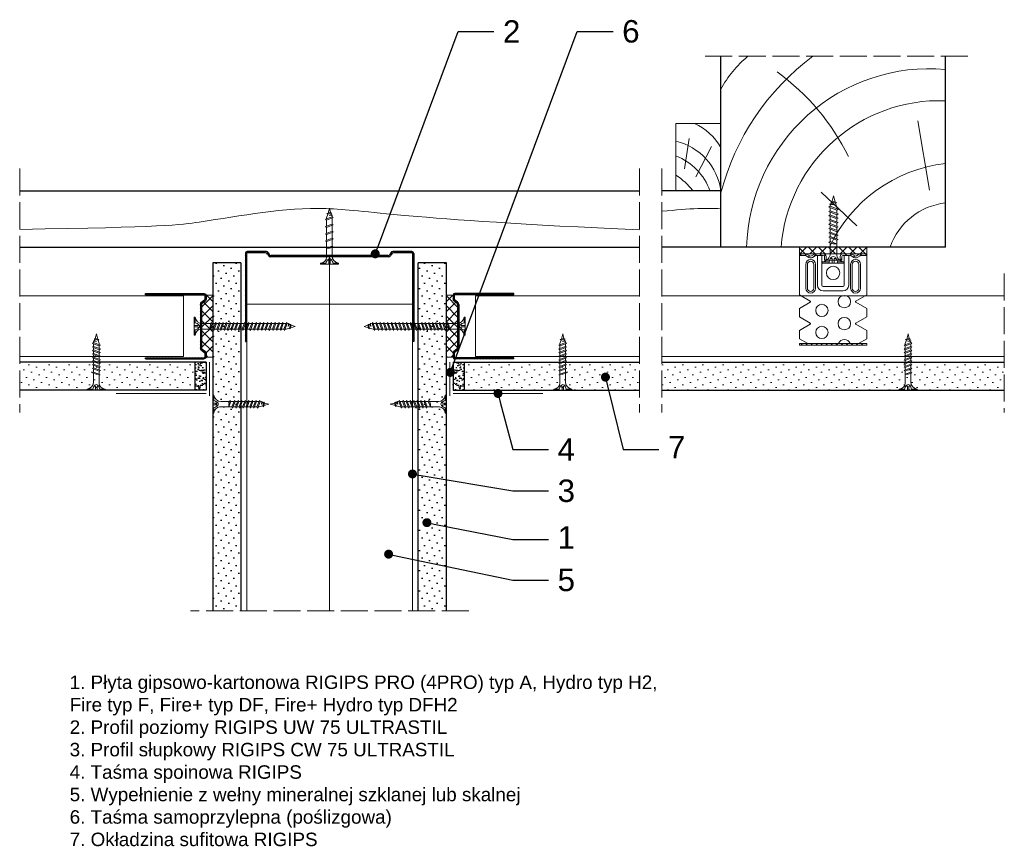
# Model space of a CAD drawing. Header units: millimetres. Extents: x 43 to 2655, y 898 to 1858.
# Tile 7 of 10: x 1208 to 1646, y 1489 to 1858. Entities that reach past the tile are written whole.
import ezdxf
from ezdxf import colors
from ezdxf.entities.mleader import LeaderData, LeaderLine
from ezdxf.math import Vec2, Vec3

# ---------------------------------------------------------------- set-up
doc = ezdxf.new("R2010")
doc.units = ezdxf.units.MM
doc.linetypes.add('ACAD_ISO02W100', pattern=[15, 12, -3])
for name, color, linetype, lineweight in [('_ISOVER WELNA', 7, 'BATTING', 9), ('_RIGIPS AKCESORIA', 7, 'Continuous', 18), ('_RIGIPS G-K', 7, 'Continuous', 25), ('_RIGIPS PROFIL', 7, 'Continuous', 18), ('KRESKOWANIE', 7, 'Continuous', 9), ('OPISY', 7, 'Continuous', 9), ('PRZERYWANA', 7, 'ACAD_ISO02W100', 9)]:
    doc.layers.add(name, color=color, linetype=linetype, lineweight=lineweight)
doc.styles.get("Standard").update_dxf_attribs({"font": 'arial.ttf'})
doc.linetypes.add('BATTING', pattern='A,0.00254,-2.54,[134,ltypeshp.shx,S=2.54,R=0,X=-2.54,Y=0],-5.08,[134,ltypeshp.shx,S=2.54,R=180,X=2.54,Y=0],-2.54', length=10.16254)

# ---------------------------------------------------------------- blocks, each defined once
blk = doc.blocks.new('UW 75 ULTRASTIL')
h = blk.add_hatch()
h.set_pattern_fill('ANSI31', color=256, scale=0.5, style=0)
h.paths.add_polyline_path([(-11.93, 0.56), (-11.6, 1.24, -0.286951), (-10.7, 1.8), (10.18, 1.8), (41.3, 1.8, -0.286951), (42.2, 1.24), (42.53, 0.56, 0.286951), (43.43, 0), (52, 0, 0.414214), (52.8, 0.8), (52.8, 40), (52.25, 40), (52.25, 0.8, -0.414214), (52, 0.55), (43.77, 0.55, -0.286951), (42.87, 1.11), (42.54, 1.79, 0.286951), (41.64, 2.35), (-11.04, 2.35, 0.286951), (-11.94, 1.79), (-12.27, 1.11, -0.286951), (-13.17, 0.55), (-21.4, 0.55, -0.414214), (-21.65, 0.8), (-21.65, 40), (-22.2, 40), (-22.2, 0.8, 0.414214), (-21.4, 0), (-12.83, 0, 0.286951)])
for p, q in [((-22.2, 0.8), (-22.2, 40)), ((-22.2, 40), (-21.65, 40)), ((-21.65, 0.8), (-21.65, 40)), ((52.25, 0.8), (52.25, 40)), ((52.8, 40), (52.25, 40)), ((52.8, 0.8), (52.8, 40)), ((-21.4, 0.55), (-13.17, 0.55)), ((-21.4, 0), (-12.83, 0)), ((-12.27, 1.11), (-11.94, 1.79)), ((-11.93, 0.56), (-11.6, 1.24)), ((-11.04, 2.35), (41.64, 2.35)), ((-10.7, 1.8), (41.3, 1.8)), ((42.53, 0.56), (42.2, 1.24)), ((42.87, 1.11), (42.54, 1.79)), ((43.43, 0), (52, 0)), ((43.77, 0.55), (52, 0.55))]:
    blk.add_line(p, q)
for centre, radius, start, end in [((-21.4, 0.8), 0.8, 180, 270), ((-21.4, 0.8), 0.25, 180, 270), ((-13.17, 1.55), 1, 270, 334.0435), ((-12.83, 1), 1, 270, 334.0435), ((-11.04, 1.35), 1, 90, 154.0435), ((-10.7, 0.8), 1, 90, 154.0435), ((41.3, 0.8), 1, 25.9565, 90), ((41.64, 1.35), 1, 25.9565, 90), ((43.43, 1), 1, 205.9565, 270), ((43.77, 1.55), 1, 205.9565, 270), ((52, 0.8), 0.8, 270, 0), ((52, 0.8), 0.25, 270, 0)]:
    blk.add_arc(centre, radius, start, end)
blk = doc.blocks.new('TN 25')
at = {"layer": '_RIGIPS AKCESORIA'}
for p, q in [((0, -0.84), (0, 7.16)), ((0, 7.16), (0.46, 7.16)), ((0.46, 4.78), (0, 4.78)), ((0.46, 7.16), (0.46, 4.78)), ((1.77, 3.5), (1.77, 4.2)), ((3.02, 4.46), (8.47, 4.46)), ((7.12, 4.46), (7.12, 3.18)), ((8.03, 2.01), (7.12, 4.46)), ((8.47, 4.46), (8.79, 5)), ((9.61, 1.51), (8.47, 4.46)), ((8.79, 5), (9.93, 2.01)), ((9, 4.46), (10.1, 4.46)), ((10.1, 4.46), (10.41, 5)), ((11.23, 1.51), (10.1, 4.46)), ((10.41, 5), (11.56, 2.01)), ((10.62, 4.46), (11.67, 4.46)), ((11.67, 4.46), (11.99, 5)), ((12.81, 1.51), (11.67, 4.46)), ((11.99, 5), (13.14, 2.01)), ((12.2, 4.46), (13.21, 4.46)), ((13.21, 4.46), (13.52, 5)), ((14.34, 1.51), (13.21, 4.46)), ((13.52, 5), (14.67, 2.01)), ((13.73, 4.46), (14.8, 4.46)), ((14.8, 4.46), (15.12, 5)), ((15.94, 1.51), (14.8, 4.46)), ((15.12, 5), (16.26, 2.01)), ((15.33, 4.46), (16.42, 4.46)), ((16.42, 4.46), (16.73, 5)), ((17.55, 1.51), (16.42, 4.46)), ((16.73, 5), (17.88, 2.01)), ((16.94, 4.46), (17.99, 4.46)), ((17.99, 4.46), (18.31, 5)), ((19.13, 1.51), (17.99, 4.46)), ((18.31, 5), (19.45, 2.01)), ((18.52, 4.46), (19.68, 4.46)), ((19.68, 4.46), (20, 5)), ((20.82, 1.51), (19.68, 4.46)), ((20, 5), (21.14, 2.01)), ((20.21, 4.46), (20.7, 4.46)), ((20.7, 4.46), (22.28, 3.98)), ((22.28, 3.98), (22.56, 4.37)), ((22.7, 2.36), (22.28, 3.98)), ((22.56, 4.37), (23.03, 2.71)), ((22.71, 3.85), (25, 3.24)), ((0, 3.5), (1.77, 3.5)), ((0, 2.83), (1.77, 2.83)), ((0.46, 1.64), (0, 1.64)), ((0.46, -0.84), (0.46, 1.64)), ((1.77, 2.83), (1.77, 2.18)), ((7.49, 2.01), (3.55, 2.01)), ((7.12, 3.18), (7.65, 1.53)), ((7.65, 1.53), (8.03, 2.01)), ((9.41, 2.01), (8.03, 2.01)), ((9.93, 2.01), (9.61, 1.51)), ((11.04, 2.01), (9.93, 2.01)), ((11.56, 2.01), (11.23, 1.51)), ((12.61, 2.01), (11.56, 2.01)), ((13.14, 2.01), (12.81, 1.51)), ((14.15, 2.01), (13.14, 2.01)), ((14.67, 2.01), (14.34, 1.51)), ((15.74, 2.01), (14.67, 2.01)), ((16.26, 2.01), (15.94, 1.51)), ((17.36, 2.01), (16.26, 2.01)), ((17.88, 2.01), (17.55, 1.51)), ((18.93, 2.01), (17.88, 2.01)), ((19.45, 2.01), (19.13, 1.51)), ((19.45, 2.01), (20.62, 2.01)), ((21.14, 2.01), (20.82, 1.51)), ((21.14, 2.01), (21.81, 2.12)), ((21.85, 1.83), (21.67, 3.28)), ((21.67, 3.28), (22.14, 2.4)), ((22.14, 2.4), (21.85, 1.83)), ((22.7, 2.36), (22.14, 2.4)), ((23.03, 2.71), (22.7, 2.36)), ((25, 3.24), (23.03, 2.71)), ((0, -0.84), (0.46, -0.84))]:
    blk.add_line(p, q, dxfattribs=at)
for centre, major_axis, ratio, start_param, end_param in [((3.09, 7.67), (0.17, 3.2), 0.826134, 1.773653, 3.180586), ((-0.04, 0.9), (0, 3.93), 0.848176, -0.720942, -0.151112), ((1.66, 3.18), (0, 0.895), 0.848176, -1.552777, -0.720942), ((3.37, -1.57), (0.28, 3.57), 0.832181, 0.035984, 1.430787), ((-2.73, 15.91), (0, 14.76), 0.848176, 3.399396, 3.475072), ((0.59, 4.62), (0, 2.81), 0.848176, 3.475072, 3.862535), ((1.66, 3.18), (0, 0.895), 0.848176, 3.862535, 4.730408)]:
    blk.add_ellipse(centre, major_axis=major_axis, ratio=ratio, start_param=start_param, end_param=end_param, dxfattribs=at)
blk = doc.blocks.new('TD 25')
at = {"layer": '_RIGIPS AKCESORIA'}
for p, q in [((18.38, 90.87), (18.38, 98.87)), ((18.38, 98.87), (18.84, 98.87)), ((18.84, 96.49), (18.38, 96.49)), ((18.84, 98.87), (18.84, 96.49)), ((28.48, 96.17), (28.79, 96.71)), ((28.79, 96.71), (29.94, 93.72)), ((31.59, 96.17), (31.9, 96.71)), ((31.9, 96.71), (33.05, 93.72)), ((34.8, 96.17), (35.11, 96.71)), ((35.11, 96.71), (36.26, 93.72)), ((38.06, 96.17), (38.38, 96.71)), ((38.38, 96.71), (39.52, 93.72)), ((18.38, 95.2), (20.15, 95.2)), ((18.38, 94.54), (20.15, 94.54)), ((18.84, 93.34), (18.38, 93.34)), ((18.84, 90.87), (18.84, 93.34)), ((20.15, 95.2), (20.15, 95.91)), ((20.15, 94.54), (20.15, 93.88)), ((21.4, 96.17), (28.48, 96.17)), ((25.87, 93.72), (21.92, 93.72)), ((25.5, 96.17), (25.5, 94.89)), ((26.41, 93.72), (25.5, 96.17)), ((25.5, 94.89), (26.03, 93.24)), ((26.03, 93.24), (26.41, 93.72)), ((29.42, 93.72), (26.41, 93.72)), ((29.61, 93.21), (28.48, 96.17)), ((29, 96.17), (31.59, 96.17)), ((29.94, 93.72), (29.61, 93.21)), ((32.53, 93.72), (29.94, 93.72)), ((32.72, 93.21), (31.59, 96.17)), ((32.11, 96.17), (34.8, 96.17)), ((33.05, 93.72), (32.72, 93.21)), ((35.74, 93.72), (33.05, 93.72)), ((35.93, 93.21), (34.8, 96.17)), ((35.32, 96.17), (38.06, 96.17)), ((36.26, 93.72), (35.93, 93.21)), ((39, 93.72), (36.26, 93.72)), ((39.2, 93.21), (38.06, 96.17)), ((38.58, 96.17), (39.08, 96.17)), ((39.08, 96.17), (40.66, 95.69)), ((39.52, 93.72), (39.2, 93.21)), ((39.52, 93.72), (40.19, 93.83)), ((40.23, 93.53), (40.05, 94.99)), ((40.05, 94.99), (40.52, 94.11)), ((40.52, 94.11), (40.23, 93.53)), ((41.08, 94.06), (40.52, 94.11)), ((40.66, 95.69), (40.94, 96.08)), ((41.08, 94.06), (40.66, 95.69)), ((40.94, 96.08), (41.41, 94.41)), ((41.41, 94.41), (41.08, 94.06)), ((41.09, 95.55), (43.38, 94.95)), ((43.38, 94.95), (41.41, 94.41)), ((18.38, 90.87), (18.84, 90.87))]:
    blk.add_line(p, q, dxfattribs=at)
for centre, major_axis, ratio, start_param, end_param in [((21.47, 99.37), (0.17, 3.2), 0.826134, 1.773653, 3.180586), ((18.34, 92.6), (0, 3.93), 0.848176, -0.720942, -0.151112), ((21.75, 90.14), (0.28, 3.57), 0.832181, 0.035984, 1.430787), ((15.65, 107.61), (0, 14.76), 0.848176, 3.399396, 3.475072), ((18.97, 96.32), (0, 2.81), 0.848176, 3.475072, 3.862535), ((20.04, 94.88), (0, 0.895), 0.848176, -1.552777, -0.720942), ((20.04, 94.88), (0, 0.895), 0.848176, 3.862535, 4.730408)]:
    blk.add_ellipse(centre, major_axis=major_axis, ratio=ratio, start_param=start_param, end_param=end_param, dxfattribs=at)
blk = doc.blocks.new('drew kres')
at = {"layer": 'KRESKOWANIE'}
for p, q in [((2017.14, 418.87), (2001.31, 403.8)), ((2049.56, 403.04), (2044.28, 372.15))]:
    blk.add_line(p, q, dxfattribs=at)
for centre, radius, start, end in [((2049.6, 430.44), 81.58, 181.4719, 274.904), ((2053.93, 433.85), 70.73, 184.4672, 272.1435), ((2063.95, 455.7), 64.99, 204.8961, 263.4825), ((2059.82, 437.89), 29.39, 198.9536, 263.6559), ((2063.5, 432.03), 110.49, 194.5935, 233.3849), ((1921.56, 433.01), 102.26, 306.0245, 333.8719), ((1998.29, 380.05), 47.17, 207.8359, 231.0916)]:
    blk.add_arc(centre, radius, start, end, dxfattribs=at)
blk = doc.blocks.new('łata')
blk.add_lwpolyline([(214.66, 1814.9), (234.66, 1814.9), (234.66, 1844.9), (214.66, 1844.9), (214.66, 1814.9)])
at = {"layer": 'KRESKOWANIE'}
for p, q in [((230.83, 1824.77), (228.73, 1838.23)), ((225.74, 1821.18), (218.85, 1834.64))]:
    blk.add_line(p, q, dxfattribs=at)
for centre, start, end in [((237.21, 1821.23), 114.5926, 149.9704), ((240.5, 1811.66), 102.9512, 172.8371), ((244.09, 1806.27), 111.2258, 160.6453), ((248.28, 1799.69), 121.5305, 144.262)]:
    blk.add_arc(centre, 26.04, start, end, dxfattribs=at)
blk = doc.blocks.new('ES60 zagiety')
at = {"layer": '_RIGIPS AKCESORIA'}
h = blk.add_hatch(dxfattribs=at)
h.set_pattern_fill('ANSI31', color=256, scale=0.5, style=0)
h.paths.add_polyline_path([(484.4, 147.75, -0.133214), (484.77, 147.85), (487.37, 147.85), (487.37, 148.6), (484.77, 148.6, 0.133214), (484.02, 148.4), (482.75, 147.66, -0.271242), (481.99, 147.66), (480.73, 148.4, 0.133214), (479.97, 148.6), (477.02, 148.6), (476.77, 148.6, 0.414214), (475.52, 147.35), (475.52, 145.8), (476.27, 145.8), (476.27, 147.35, -0.414214), (476.77, 147.85), (479.97, 147.85, -0.133214), (480.35, 147.75), (481.61, 147.01, 0.271242), (483.13, 147.01)])
h.paths.add_polyline_path([(467.97, 148.6), (464.77, 148.6, 0.133214), (464.02, 148.4), (462.75, 147.66, -0.271242), (461.99, 147.66), (460.73, 148.4, 0.133214), (459.97, 148.6), (457.37, 148.6), (457.37, 147.85), (459.97, 147.85, -0.133214), (460.35, 147.75), (461.61, 147.01, 0.271242), (463.13, 147.01), (464.4, 147.75, -0.133214), (464.77, 147.85), (467.97, 147.85, -0.414214), (468.47, 147.35), (468.47, 145.8), (469.22, 145.8), (469.22, 147.35, 0.414214)])
h = blk.add_hatch(dxfattribs=at)
h.set_pattern_fill('ANSI31', color=256, scale=0.5, style=0)
h.paths.add_polyline_path([(487.37, 108.6), (457.37, 108.6), (457.37, 107.85), (487.37, 107.85)])
at = {"layer": '_RIGIPS AKCESORIA', "linetype": 'Continuous'}
for p, q in [((457.37, 148.6), (487.37, 148.6)), ((457.37, 147.85), (457.37, 148.6)), ((459.97, 147.85), (457.37, 147.85)), ((457.37, 130.36), (457.37, 147.85)), ((461.61, 147.01), (460.35, 147.75)), ((461.99, 147.66), (460.73, 148.4)), ((464.02, 148.4), (462.75, 147.66)), ((463.13, 147.01), (464.4, 147.75)), ((467.97, 147.85), (464.77, 147.85)), ((465.42, 134.6), (465.42, 147.85)), ((467.42, 147.85), (467.42, 134.6)), ((468.47, 145.8), (468.47, 147.35)), ((476.27, 145.8), (468.47, 145.8)), ((469.22, 147.35), (469.22, 145.8)), ((475.52, 147.35), (475.52, 145.8)), ((475.52, 145.8), (476.27, 145.8)), ((476.27, 145.8), (476.27, 147.35)), ((476.77, 147.85), (479.97, 147.85)), ((487.37, 148.6), (477.02, 148.6)), ((477.32, 147.85), (477.32, 134.6)), ((479.32, 134.6), (479.32, 147.85)), ((481.61, 147.01), (480.35, 147.75)), ((480.73, 148.4), (481.99, 147.66)), ((482.75, 147.66), (484.02, 148.4)), ((483.13, 147.01), (484.4, 147.75)), ((484.77, 147.85), (487.37, 147.85)), ((487.37, 147.85), (487.37, 148.6)), ((487.37, 130.36), (487.37, 147.85)), ((460.17, 143.9), (460.17, 133.3)), ((460.92, 133.3), (460.92, 143.9)), ((463.82, 143.9), (463.82, 133.3)), ((464.57, 143.9), (464.57, 133.3)), ((480.17, 143.9), (480.17, 133.3)), ((480.92, 143.9), (480.92, 133.3)), ((483.82, 133.3), (483.82, 143.9)), ((484.57, 143.9), (484.57, 133.3)), ((476.82, 134.1), (467.92, 134.1)), ((467.92, 132.1), (476.82, 132.1)), ((457.37, 130.36), (462.22, 127.56)), ((487.37, 130.36), (482.52, 127.56)), ((457.37, 124.24), (462.22, 127.04)), ((457.37, 120.56), (457.37, 124.24)), ((487.37, 124.24), (482.52, 127.04)), ((487.37, 120.56), (487.37, 124.24)), ((457.37, 120.56), (462.22, 117.76)), ((487.37, 120.56), (482.52, 117.76)), ((457.37, 114.44), (462.22, 117.24)), ((457.37, 110.76), (457.37, 114.44)), ((487.37, 114.44), (482.52, 117.24)), ((487.37, 110.76), (487.37, 114.44)), ((457.37, 110.76), (461.11, 108.6)), ((487.37, 110.76), (483.63, 108.6))]:
    blk.add_line(p, q, dxfattribs=at)
at = {"layer": '_RIGIPS AKCESORIA'}
for p, q in [((457.37, 108.6), (487.37, 108.6)), ((457.37, 108.6), (457.37, 107.85)), ((457.37, 107.85), (487.37, 107.85)), ((487.37, 108.6), (487.37, 107.85))]:
    blk.add_line(p, q, dxfattribs=at)
at = {"layer": '_RIGIPS AKCESORIA', "linetype": 'Continuous', "extrusion": (0, 0, -1)}
for centre, radius in [((-472.37, 140.1), 3), ((-477.37, 127.3), 2.75), ((-477.37, 117.5), 2.75)]:
    blk.add_circle(centre, radius, dxfattribs=at)
at = {"layer": '_RIGIPS AKCESORIA', "linetype": 'Continuous'}
for centre in [(467.37, 123.4), (467.37, 113.6)]:
    blk.add_circle(centre, 2.75, dxfattribs=at)
for centre, radius, start, end in [((459.97, 147.1), 1.5, 59.6482, 90), ((459.97, 147.1), 0.75, 59.6482, 90), ((462.37, 143.9), 2.2, 0, 180), ((464.77, 147.1), 1.5, 90, 120.3518), ((467.97, 147.35), 1.25, 0, 90), ((467.97, 147.35), 0.5, 0, 90), ((476.77, 147.35), 1.25, 90, 180), ((479.97, 147.1), 0.75, 59.6482, 90), ((482.37, 143.9), 1.45, 0, 180), ((482.37, 148.3), 1.5, 239.6482, 300.3518), ((482.37, 148.3), 0.75, 239.6482, 300.3518), ((462.37, 133.3), 2.2, 180, 360), ((467.92, 134.6), 0.5, 180, 270), ((476.82, 134.6), 2.5, 270, 360), ((482.37, 133.3), 1.45, 180, 0), ((462.07, 127.3), 0.3, 300, 60), ((462.07, 117.5), 0.3, 300, 60)]:
    blk.add_arc(centre, radius, start, end, dxfattribs=at)
at = {"layer": '_RIGIPS AKCESORIA', "linetype": 'Continuous', "extrusion": (0, 0, -1)}
for centre, radius, start, end in [((-462.37, 143.9), 1.45, 0, 180), ((-462.37, 148.3), 1.5, 239.6482, 300.3518), ((-462.37, 148.3), 0.75, 239.6482, 300.3518), ((-464.77, 147.1), 0.75, 59.6482, 90), ((-476.77, 147.35), 0.5, 0, 90), ((-479.97, 147.1), 1.5, 90, 120.3518), ((-482.37, 143.9), 2.2, 0, 180), ((-484.77, 147.1), 1.5, 59.6482, 90), ((-484.77, 147.1), 0.75, 59.6482, 90), ((-462.37, 133.3), 1.45, 180, 0), ((-467.92, 134.6), 2.5, 270, 360), ((-467.92, 134.6), 0.5, 270, 360), ((-476.82, 134.6), 0.5, 180, 270), ((-482.37, 133.3), 2.2, 180, 360), ((-482.67, 127.3), 0.3, 300, 60), ((-482.67, 117.5), 0.3, 300, 60), ((-477.37, 107.7), 2.75, 19.1033, 160.8967)]:
    blk.add_arc(centre, radius, start, end, dxfattribs=at)
blk = doc.blocks.new('UD 30 ULTRASTIL')
h = blk.add_hatch()
h.set_pattern_fill('ANSI31', color=256, scale=0.3, style=0)
h.paths.add_polyline_path([(684.71, 712.9), (658.51, 712.9, 0.414214), (657.71, 712.1), (657.71, 710.25, 0.236068), (658.03, 709.61), (659.39, 708.59, -0.236068), (659.71, 707.95), (659.71, 688.65, -0.236068), (659.39, 688.01), (658.03, 686.99, 0.236068), (657.71, 686.35), (657.71, 684.5, 0.414214), (658.51, 683.7), (684.71, 683.7), (684.71, 684.25), (658.51, 684.25, -0.414214), (658.26, 684.5), (658.26, 686.35, -0.236068), (658.36, 686.55), (659.72, 687.57, 0.236068), (660.26, 688.65), (660.26, 707.95, 0.236068), (659.72, 709.03), (658.36, 710.05, -0.236068), (658.26, 710.25), (658.26, 712.1, -0.414214), (658.51, 712.35), (684.71, 712.35)])
for p, q in [((657.71, 712.1), (657.71, 710.25)), ((658.26, 712.1), (658.26, 710.25)), ((684.71, 712.9), (658.51, 712.9)), ((684.71, 712.35), (658.51, 712.35)), ((684.71, 712.35), (684.71, 712.9)), ((659.39, 708.59), (658.03, 709.61)), ((659.72, 709.03), (658.36, 710.05)), ((659.71, 707.95), (659.71, 688.65)), ((660.26, 707.95), (660.26, 688.65)), ((657.71, 686.35), (657.71, 684.5)), ((659.39, 688.01), (658.03, 686.99)), ((658.26, 686.35), (658.26, 684.5)), ((659.72, 687.57), (658.36, 686.55)), ((684.71, 684.25), (658.51, 684.25)), ((684.71, 683.7), (684.71, 684.25)), ((684.71, 683.7), (658.51, 683.7))]:
    blk.add_line(p, q)
for centre, radius, start, end in [((658.51, 712.1), 0.8, 90, 180), ((658.51, 712.1), 0.25, 90, 180), ((658.51, 710.25), 0.8, 180, 233.1301), ((658.51, 710.25), 0.25, 180, 233.1301), ((658.91, 707.95), 0.8, 0, 53.1301), ((658.91, 707.95), 1.35, 0, 53.1301), ((658.91, 688.65), 0.8, 306.8699, 0), ((658.91, 688.65), 1.35, 306.8699, 0), ((658.51, 686.35), 0.8, 126.8699, 180), ((658.51, 684.5), 0.8, 180, 270), ((658.51, 686.35), 0.25, 126.8699, 180), ((658.51, 684.5), 0.25, 180, 270)]:
    blk.add_arc(centre, radius, start, end)
blk = doc.blocks.new('TN 45')
at = {"layer": '_RIGIPS AKCESORIA'}
for p, q in [((0, -0.84), (0, 7.16)), ((0, 7.16), (0.46, 7.16)), ((0.46, 4.78), (0, 4.78)), ((0.46, 7.16), (0.46, 4.78)), ((3.02, 4.46), (8.47, 4.46)), ((7.12, 4.46), (7.12, 3.18)), ((8.03, 2.01), (7.12, 4.46)), ((8.47, 4.46), (8.79, 5)), ((9.61, 1.51), (8.47, 4.46)), ((8.79, 5), (9.93, 2.01)), ((9, 4.46), (10.1, 4.46)), ((10.1, 4.46), (10.41, 5)), ((11.23, 1.51), (10.1, 4.46)), ((10.41, 5), (11.56, 2.01)), ((10.62, 4.46), (11.67, 4.46)), ((11.67, 4.46), (11.99, 5)), ((12.81, 1.51), (11.67, 4.46)), ((11.99, 5), (13.14, 2.01)), ((12.2, 4.46), (13.21, 4.46)), ((13.21, 4.46), (13.52, 5)), ((14.34, 1.51), (13.21, 4.46)), ((13.52, 5), (14.67, 2.01)), ((13.73, 4.46), (14.8, 4.46)), ((14.8, 4.46), (15.12, 5)), ((15.94, 1.51), (14.8, 4.46)), ((15.12, 5), (16.26, 2.01)), ((15.33, 4.46), (16.42, 4.46)), ((16.42, 4.46), (16.73, 5)), ((17.55, 1.51), (16.42, 4.46)), ((16.73, 5), (17.88, 2.01)), ((16.94, 4.46), (17.99, 4.46)), ((17.99, 4.46), (18.31, 5)), ((19.13, 1.51), (17.99, 4.46)), ((18.31, 5), (19.45, 2.01)), ((18.52, 4.46), (19.68, 4.46)), ((19.68, 4.46), (20, 5)), ((20.82, 1.51), (19.68, 4.46)), ((20, 5), (21.14, 2.01)), ((20.21, 4.46), (21.37, 4.46)), ((21.37, 4.46), (21.69, 5)), ((22.51, 1.51), (21.37, 4.46)), ((21.69, 5), (22.83, 2.01)), ((21.9, 4.46), (23.06, 4.46)), ((23.06, 4.46), (23.38, 5)), ((24.2, 1.51), (23.06, 4.46)), ((23.38, 5), (24.52, 2.01)), ((23.59, 4.46), (24.75, 4.46)), ((24.75, 4.46), (25.07, 5)), ((25.89, 1.51), (24.75, 4.46)), ((25.07, 5), (26.21, 2.01)), ((25.28, 4.46), (26.44, 4.46)), ((26.44, 4.46), (26.76, 5)), ((27.58, 1.51), (26.44, 4.46)), ((26.76, 5), (27.9, 2.01)), ((26.96, 4.46), (28.13, 4.46)), ((28.13, 4.46), (28.45, 5)), ((29.27, 1.51), (28.13, 4.46)), ((28.45, 5), (29.59, 2.01)), ((28.65, 4.46), (29.82, 4.46)), ((29.82, 4.46), (30.14, 5)), ((30.96, 1.51), (29.82, 4.46)), ((30.14, 5), (31.28, 2.01)), ((30.34, 4.46), (31.51, 4.46)), ((31.51, 4.46), (31.83, 5)), ((32.65, 1.51), (31.51, 4.46)), ((31.83, 5), (32.97, 2.01)), ((32.03, 4.46), (33.2, 4.46)), ((33.2, 4.46), (33.52, 5)), ((34.34, 1.51), (33.2, 4.46)), ((33.52, 5), (34.66, 2.01)), ((33.72, 4.46), (34.89, 4.46)), ((34.89, 4.46), (35.21, 5)), ((36.03, 1.51), (34.89, 4.46)), ((35.21, 5), (36.35, 2.01)), ((35.41, 4.46), (36.58, 4.46)), ((36.58, 4.46), (36.9, 5)), ((37.72, 1.51), (36.58, 4.46)), ((36.9, 5), (38.04, 2.01)), ((37.1, 4.46), (38.27, 4.46)), ((38.27, 4.46), (38.59, 5)), ((39.41, 1.51), (38.27, 4.46)), ((38.59, 5), (39.73, 2.01)), ((38.79, 4.46), (39.96, 4.46)), ((39.96, 4.46), (40.28, 5)), ((41.1, 1.51), (39.96, 4.46)), ((40.28, 5), (41.42, 2.01)), ((40.48, 4.46), (40.98, 4.46)), ((40.98, 4.46), (42.56, 3.98)), ((0, 3.5), (1.77, 3.5)), ((0, 2.83), (1.77, 2.83)), ((0.46, 1.64), (0, 1.64)), ((0.46, -0.84), (0.46, 1.64)), ((1.77, 3.5), (1.77, 4.2)), ((1.77, 2.83), (1.77, 2.18)), ((7.49, 2.01), (3.55, 2.01)), ((7.12, 3.18), (7.65, 1.53)), ((7.65, 1.53), (8.03, 2.01)), ((9.41, 2.01), (8.03, 2.01)), ((9.93, 2.01), (9.61, 1.51)), ((11.04, 2.01), (9.93, 2.01)), ((11.56, 2.01), (11.23, 1.51)), ((12.61, 2.01), (11.56, 2.01)), ((13.14, 2.01), (12.81, 1.51)), ((14.15, 2.01), (13.14, 2.01)), ((14.67, 2.01), (14.34, 1.51)), ((15.74, 2.01), (14.67, 2.01)), ((16.26, 2.01), (15.94, 1.51)), ((17.36, 2.01), (16.26, 2.01)), ((17.88, 2.01), (17.55, 1.51)), ((18.93, 2.01), (17.88, 2.01)), ((19.45, 2.01), (19.13, 1.51)), ((19.45, 2.01), (20.62, 2.01)), ((20.62, 2.01), (19.57, 2.01)), ((21.14, 2.01), (20.82, 1.51)), ((21.14, 2.01), (22.31, 2.01)), ((22.31, 2.01), (21.26, 2.01)), ((22.83, 2.01), (22.51, 1.51)), ((22.83, 2.01), (24, 2.01)), ((24, 2.01), (22.95, 2.01)), ((24.52, 2.01), (24.2, 1.51)), ((24.52, 2.01), (25.69, 2.01)), ((25.69, 2.01), (24.64, 2.01)), ((26.21, 2.01), (25.89, 1.51)), ((26.21, 2.01), (27.38, 2.01)), ((27.38, 2.01), (26.33, 2.01)), ((27.9, 2.01), (27.58, 1.51)), ((27.9, 2.01), (29.07, 2.01)), ((29.07, 2.01), (28.02, 2.01)), ((29.59, 2.01), (29.27, 1.51)), ((29.59, 2.01), (30.76, 2.01)), ((30.76, 2.01), (29.71, 2.01)), ((31.28, 2.01), (30.96, 1.51)), ((31.28, 2.01), (32.45, 2.01)), ((32.45, 2.01), (31.4, 2.01)), ((32.97, 2.01), (32.65, 1.51)), ((32.97, 2.01), (34.14, 2.01)), ((34.14, 2.01), (33.09, 2.01)), ((34.66, 2.01), (34.34, 1.51)), ((34.66, 2.01), (35.83, 2.01)), ((35.83, 2.01), (34.78, 2.01)), ((36.35, 2.01), (36.03, 1.51)), ((36.35, 2.01), (37.52, 2.01)), ((37.52, 2.01), (36.47, 2.01)), ((38.04, 2.01), (37.72, 1.51)), ((38.04, 2.01), (39.21, 2.01)), ((39.21, 2.01), (38.16, 2.01)), ((39.73, 2.01), (39.41, 1.51)), ((39.73, 2.01), (40.9, 2.01)), ((41.42, 2.01), (41.1, 1.51)), ((41.42, 2.01), (42.09, 2.12)), ((42.13, 1.83), (41.95, 3.28)), ((41.95, 3.28), (42.42, 2.4)), ((42.42, 2.4), (42.13, 1.83)), ((42.98, 2.36), (42.42, 2.4)), ((42.56, 3.98), (42.84, 4.37)), ((42.98, 2.36), (42.56, 3.98)), ((42.84, 4.37), (43.31, 2.71)), ((43.31, 2.71), (42.98, 2.36)), ((42.99, 3.85), (45, 3.24)), ((45, 3.24), (43.31, 2.71)), ((0, -0.84), (0.46, -0.84))]:
    blk.add_line(p, q, dxfattribs=at)
for centre, major_axis, ratio, start_param, end_param in [((3.09, 7.67), (0.17, 3.2), 0.826134, 1.773653, 3.180586), ((-0.04, 0.9), (0, 3.93), 0.848176, -0.720942, -0.151112), ((3.37, -1.57), (0.28, 3.57), 0.832181, 0.035984, 1.430787), ((-2.73, 15.91), (0, 14.76), 0.848176, 3.399396, 3.475072), ((0.59, 4.62), (0, 2.81), 0.848176, 3.475072, 3.862535), ((1.66, 3.18), (0, 0.895), 0.848176, -1.552777, -0.720942), ((1.66, 3.18), (0, 0.895), 0.848176, 3.862535, 4.730408)]:
    blk.add_ellipse(centre, major_axis=major_axis, ratio=ratio, start_param=start_param, end_param=end_param, dxfattribs=at)
blk = doc.blocks.new('_Dot')
at = {"color": 0, "linetype": 'ByBlock', "lineweight": -2}
blk.add_line((-0.5, 0), (-1, 0), dxfattribs=at)
at = {"color": 0, "linetype": 'ByBlock', "const_width": 0.5}
blk.add_lwpolyline([(-0.25, 0, 1), (0.25, 0, 1)], format="xyb", close=True, dxfattribs=at)

msp = doc.modelspace()

# ---------------------------------------------------------------- hatches: boundary and pattern name
at = {"layer": '_RIGIPS AKCESORIA'}
h = msp.add_hatch(dxfattribs=at)
h.set_pattern_fill('ANSI37', color=256, style=0)
h.set_pattern_definition([(135, (3348.9043, 278.6183), (2.245064, 2.245064), []), (45, (3348.9043, 278.6183), (2.245064, -2.245064), [])])
h.paths.add_polyline_path([(1288.7, 1730.82, -0.236068), (1289.02, 1731.46), (1290.38, 1732.48, 0.236068), (1290.7, 1733.12), (1290.7, 1734.97), (1293.7, 1734.97), (1293.7, 1707.37), (1290.7, 1707.37), (1290.7, 1709.22, 0.236068), (1290.38, 1709.86), (1289.02, 1710.88, -0.236068), (1288.7, 1711.52)])
h = msp.add_hatch(dxfattribs=at)
h.set_pattern_fill('ANSI37', color=256, style=0)
h.set_pattern_definition([(45, (-657.5024, 278.6183), (-2.245064, 2.245064), []), (135, (-657.5024, 278.6183), (-2.245064, -2.245064), [])])
h.paths.add_polyline_path([(1402.7, 1730.82, 0.236068), (1402.38, 1731.46), (1401.02, 1732.48, -0.236068), (1400.7, 1733.12), (1400.7, 1734.97), (1397.7, 1734.97), (1397.7, 1707.37), (1400.7, 1707.37), (1400.7, 1709.22, -0.236068), (1401.02, 1709.86), (1402.38, 1710.88, 0.236068), (1402.7, 1711.52)])
at = {"layer": '_RIGIPS G-K'}
h = msp.add_hatch(dxfattribs=at)
h.set_pattern_fill('DOTS', color=256, scale=2, angle=225, style=0)
h.set_pattern_definition([(225, (-1258.574, 430.291), (1.122532, -3.367596), [0, -3.175])])
h.paths.add_polyline_path([(1306.2, 1749.42), (1293.7, 1749.42), (1293.7, 1594.42), (1306.2, 1594.42)])
h = msp.add_hatch(dxfattribs=at)
h.set_pattern_fill('DOTS', color=256, scale=2, angle=225, style=0)
h.set_pattern_definition([(225, (-1255.574, 430.291), (1.122532, -3.367596), [0, -3.175])])
h.paths.add_polyline_path([(1397.7, 1749.42), (1385.2, 1749.42), (1385.2, 1594.42), (1397.7, 1594.42)])
h = msp.add_hatch(dxfattribs=at)
h.set_pattern_fill('AR-SAND', color=256, scale=0.05, style=0)
h.set_pattern_definition([(217.5, (3305.2377, 2795.6035), (0.0800016, -2.4470662), [0, -1.9304, 0, -2.159, 0, -2.06375]), (187.5, (3305.2377, 2795.6035), (-2.2476164, -3.5841255), [0, -1.0414, 0, -1.7399, 0, -0.66675]), (147.5, (3306.7998, 2795.6035), (-3.9549619, -0.007186), [0, -0.635, 0, -2.286, 0, -2.9845]), (137.5, (3306.7998, 2795.6035), (-3.8177823, -1.1146466), [0, -0.3175, 0, -1.4986, 0, -1.7145])])
h.paths.add_polyline_path([(1290.7, 1692.72), (1285.7, 1692.72), (1285.7, 1705.22), (1290.7, 1705.22)])
h = msp.add_hatch(dxfattribs=at)
h.set_pattern_fill('AR-SAND', color=256, scale=0.05, style=0)
h.set_pattern_definition([(322.5, (-613.8358, 2795.6035), (-0.0800016, -2.4470662), [0, -1.9304, 0, -2.159, 0, -2.06375]), (352.5, (-613.8358, 2795.6035), (2.2476164, -3.5841255), [0, -1.0414, 0, -1.7399, 0, -0.66675]), (32.5, (-615.3979, 2795.6035), (3.9549619, -0.007186), [0, -0.635, 0, -2.286, 0, -2.9845]), (42.5, (-615.398, 2795.6035), (3.8177823, -1.1146466), [0, -0.3175, 0, -1.4986, 0, -1.7145])])
h.paths.add_polyline_path([(1400.7, 1692.72), (1405.7, 1692.72), (1405.7, 1705.22), (1400.7, 1705.22)])
at = {"layer": 'KRESKOWANIE'}
h = msp.add_hatch(dxfattribs=at)
h.set_pattern_fill('ANSI37', color=256, angle=270, style=0)
h.set_pattern_definition([(315, (-798.803, 432.291), (2.245064, 2.245064), []), (45, (-798.803, 432.291), (-2.245064, 2.245064), [])])
h.paths.add_polyline_path([(1584.94, 1756.42), (1554.94, 1756.42), (1554.94, 1753.42), (1584.94, 1753.42)])
h = msp.add_hatch(dxfattribs=at)
h.set_pattern_fill('DOTS', color=256, scale=2, angle=225, style=0)
h.set_pattern_definition([(225, (989.5544, -5e-13), (1.122532, -3.367596), [0, -3.175])])
h.paths.add_polyline_path([(1207.7, 1705.22), (1207.7, 1692.72), (1285.7, 1692.72), (1285.7, 1705.22)])
h = msp.add_hatch(dxfattribs=at)
h.set_pattern_fill('DOTS', color=256, scale=2, angle=225, style=0)
h.set_pattern_definition([(315, (1701.8476, -2e-12), (-1.122532, -3.367596), [0, -3.175])])
h.paths.add_polyline_path([(1483.7, 1692.72), (1483.7, 1705.22), (1405.7, 1705.22), (1405.7, 1692.72)])
h = msp.add_hatch(dxfattribs=at)
h.set_pattern_fill('DOTS', color=256, scale=2, angle=225, style=0)
h.set_pattern_definition([(315, (1689.3476, -2e-13), (-1.122532, -3.367596), [0, -3.175])])
h.paths.add_polyline_path([(1493.7, 1705.22), (1646.18, 1705.22), (1646.18, 1692.72), (1493.7, 1692.72)])

# ---------------------------------------------------------------- linework, layer by layer
for p, q in [((1519.94, 1756.42), (1519.94, 1841.42)), ((1619.94, 1756.42), (1619.94, 1841.42)), ((1207.7, 1781.42), (1483.7, 1781.42)), ((1519.94, 1781.42), (1493.7, 1781.42)), ((1207.7, 1756.42), (1483.7, 1756.42)), ((1207.7, 1756.42), (1483.7, 1756.42)), ((1519.94, 1756.42), (1493.7, 1756.42)), ((1619.94, 1756.42), (1493.7, 1756.42))]:
    msp.add_line(p, q)
at = {"layer": '_ISOVER WELNA', "ltscale": 3.6}
msp.add_line((1345.7, 1594.42), (1345.7, 1752.07), dxfattribs=at)
at = {"layer": '_RIGIPS AKCESORIA'}
for p, q in [((1290.7, 1734.97), (1293.7, 1734.97)), ((1400.7, 1734.97), (1397.7, 1734.97)), ((1290.7, 1707.37), (1293.7, 1707.37)), ((1400.7, 1707.37), (1397.7, 1707.37)), ((1292.2, 1705.22), (1292.2, 1690.22)), ((1399.2, 1705.22), (1399.2, 1690.22)), ((1290.7, 1691.22), (1250.7, 1691.22)), ((1400.7, 1691.22), (1440.7, 1691.22))]:
    msp.add_line(p, q, dxfattribs=at)
at = {"layer": '_RIGIPS G-K'}
for p, q in [((1293.7, 1749.42), (1293.7, 1594.42)), ((1306.2, 1749.42), (1293.7, 1749.42)), ((1306.2, 1749.42), (1306.2, 1594.42)), ((1385.2, 1594.42), (1385.2, 1749.42)), ((1397.7, 1749.42), (1385.2, 1749.42)), ((1397.7, 1594.42), (1397.7, 1749.42)), ((1290.7, 1705.22), (1207.7, 1705.22)), ((1285.7, 1705.22), (1285.7, 1692.72)), ((1290.7, 1705.22), (1290.7, 1692.72)), ((1400.7, 1705.22), (1483.7, 1705.22)), ((1400.7, 1705.22), (1400.7, 1692.72)), ((1400.7, 1705.22), (1400.7, 1692.72)), ((1405.7, 1705.22), (1405.7, 1692.72)), ((1493.7, 1705.22), (1646.18, 1705.22)), ((1290.7, 1692.72), (1207.7, 1692.72)), ((1400.7, 1692.72), (1483.7, 1692.72)), ((1493.7, 1692.72), (1646.18, 1692.72))]:
    msp.add_line(p, q, dxfattribs=at)
at = {"layer": '_RIGIPS PROFIL'}
for p, q in [((1207.7, 1734.67), (1280.7, 1734.67)), ((1280.7, 1734.67), (1280.7, 1707.67)), ((1483.7, 1734.67), (1410.7, 1734.67)), ((1410.7, 1734.67), (1410.7, 1707.67)), ((1646.18, 1734.67), (1493.7, 1734.67)), ((1207.7, 1707.67), (1280.7, 1707.67)), ((1483.7, 1707.67), (1410.7, 1707.67)), ((1646.18, 1707.67), (1493.7, 1707.67))]:
    msp.add_line(p, q, dxfattribs=at)
at = {"layer": '_RIGIPS PROFIL', "lineweight": 9}
for p, q in [((1308.8, 1731.02), (1382.6, 1731.02)), ((1308.8, 1594.42), (1308.8, 1731.02)), ((1382.6, 1594.42), (1382.6, 1731.02))]:
    msp.add_line(p, q, dxfattribs=at)
at = {"layer": 'KRESKOWANIE'}
for p, q in [((1554.94, 1753.42), (1554.94, 1756.42)), ((1584.94, 1753.42), (1584.94, 1756.42))]:
    msp.add_line(p, q, dxfattribs=at)
for points, knots in [([(1483.7, 1764.07), (1378.6, 1768.76), (1342.92, 1777.65), (1298.39, 1768.78), (1271.53, 1765.28), (1207.7, 1764.3)], [6.686545, 6.686545, 6.686545, 6.686545, 59.146745, 116.016123, 140.325128, 140.325128, 140.325128, 140.325128]), ([(1493.7, 1772.35), (1500.23, 1772.99), (1508.36, 1773.73), (1516.52, 1773.64), (1519.94, 1773.49)], [44.764065, 44.764065, 44.764065, 44.764065, 59.146745, 69.482608, 69.482608, 69.482608, 69.482608])]:
    msp.add_open_spline(points, degree=3, knots=knots, dxfattribs=at)
at = {"layer": 'PRZERYWANA'}
for p, q in [((1629.94, 1841.42), (1509.94, 1841.42)), ((1207.7, 1791.42), (1207.7, 1682.72)), ((1483.7, 1791.42), (1483.7, 1682.72)), ((1493.7, 1791.42), (1493.7, 1682.72)), ((1646.18, 1744.67), (1646.18, 1682.72)), ((1646.18, 1744.67), (1646.18, 1682.72)), ((1407.7, 1594.42), (1283.7, 1594.42))]:
    msp.add_line(p, q, dxfattribs=at)

# ---------------------------------------------------------------- block references
for name, p, rotation in [('TD 25', (1440.57, 1730.41), 90), ('UW 75 ULTRASTIL', (1361, 1754.42), 180), ('TN 45', (1406.04, 1724.33), 180)]:
    msp.add_blockref(name, p, dxfattribs=dict(rotation=rotation))
at = {"xscale": -1}
msp.add_blockref('UD 30 ULTRASTIL', (1948.42, 1022.87), dxfattribs=at)
msp.add_blockref('UD 30 ULTRASTIL', (742.99, 1022.87))
at = {"xscale": -1, "rotation": 180}
msp.add_blockref('TN 45', (1285.36, 1724.33), dxfattribs=at)
at = {"layer": '_RIGIPS AKCESORIA', "xscale": -1.199999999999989, "yscale": 1.199999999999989, "zscale": 1.2, "rotation": 270}
msp.add_blockref('TN 25', (1566.2, 1749.27), dxfattribs=at)
at = {"layer": '_RIGIPS AKCESORIA'}
msp.add_blockref('ES60 zagiety', (1097.57, 1604.82), dxfattribs=at)
at = {"layer": '_RIGIPS AKCESORIA', "xscale": -1}
for p, rotation in [((1238.63, 1692.72), 270), ((1293.7, 1689.66), 180)]:
    msp.add_blockref('TN 25', p, dxfattribs=dict(at, rotation=rotation))
at = {"layer": '_RIGIPS AKCESORIA'}
for p, rotation in [((1452.77, 1692.72), 90), ((1606.56, 1692.72), 90), ((1397.7, 1689.66), 180)]:
    msp.add_blockref('TN 25', p, dxfattribs=dict(at, rotation=rotation))
at = {"layer": 'KRESKOWANIE', "xscale": -1, "rotation": 180}
msp.add_blockref('drew kres', (-436.63, 2184.76), dxfattribs=at)
at = {"layer": 'KRESKOWANIE', "xscale": -1}
msp.add_blockref('łata', (1734.61, -33.48), dxfattribs=at)

# ---------------------------------------------------------------- texts
at = {"insert": (1229.96, 1565.57), "char_height": 6, "width": 266.1112, "attachment_point": 1}
msp.add_mtext('1. Płyta gipsowo-kartonowa RIGIPS PRO (4PRO) typ A, Hydro typ H2, Fire typ F, Fire+ typ DF, Fire+ Hydro typ DFH2\\P2. Profil poziomy RIGIPS UW 75 ULTRASTIL\\P3. Profil słupkowy RIGIPS CW 75 ULTRASTIL\\P4. Taśma spoinowa RIGIPS\\P5. Wypełnienie z wełny mineralnej szklanej lub skalnej\\P6. Taśma samoprzylepna (poślizgowa)\\P7. Okładzina sufitowa RIGIPS', dxfattribs=at)

# ---------------------------------------------------------------- leaders
at = {"layer": 'OPISY'}
ml = msp.add_multileader_mtext('Standard', dxfattribs=at)
ml.set_content('2', color=256)
ml.set_leader_properties()
ml.set_arrow_properties(name='DOT')
ml.build(insert=Vec2(0, 0))
ctx = ml.context
ctx.base_point, ctx.char_height, ctx.landing_gap_size, ctx.plane_origin = Vec3(1418.91, 1852.46), 10, 4, Vec3(1226.32, 1996.12)
notes = []
notes.append((ctx, [(0, (1, 1, 0), (1402.91, 1852.46), (1, 0), 16, [(0, [(1366.04, 1753.42)], 0, [])])]))
ctx.mtext.insert, ctx.mtext.flow_direction = Vec3(1422.91, 1857.46), 5
ml = msp.add_multileader_mtext('Standard', dxfattribs=at)
ml.set_content('6', color=256)
ml.set_leader_properties()
ml.set_arrow_properties(name='DOT')
ml.build(insert=Vec2(0, 0))
ctx = ml.context
ctx.base_point, ctx.char_height, ctx.landing_gap_size, ctx.plane_origin = Vec3(1472, 1852.46), 10, 4, Vec3(1279.41, 1996.12)
notes.append((ctx, [(0, (1, 1, 0), (1456, 1852.46), (1, 0), 16, [(0, [(1399.46, 1700.6)], 0, [])])]))
ctx.mtext.insert, ctx.mtext.flow_direction = Vec3(1476, 1857.55), 5
ml = msp.add_multileader_mtext('Standard', dxfattribs=at)
ml.set_content('7', color=256)
ml.set_leader_properties()
ml.set_arrow_properties(name='DOT')
ml.build(insert=Vec2(0, 0))
ctx = ml.context
ctx.base_point, ctx.char_height, ctx.landing_gap_size, ctx.plane_origin = Vec3(1492.39, 1666.25), 10, 4, Vec3(1299.8, 1809.91)
notes.append((ctx, [(0, (1, 1, 0), (1476.39, 1666.25), (1, 0), 16, [(0, [(1468.56, 1698.49)], 0, [])])]))
ctx.mtext.insert, ctx.mtext.flow_direction = Vec3(1496.39, 1672.25), 5
ml = msp.add_multileader_mtext('Standard', dxfattribs=at)
ml.set_content('4', color=256)
ml.set_leader_properties()
ml.set_arrow_properties(name='DOT')
ml.build(insert=Vec2(0, 0))
ctx = ml.context
ctx.base_point, ctx.char_height, ctx.landing_gap_size, ctx.plane_origin = Vec3(1443.24, 1666.25), 10, 4, Vec3(1250.65, 1809.91)
notes.append((ctx, [(0, (1, 1, 0), (1427.24, 1666.25), (1, 0), 16, [(0, [(1420.7, 1691.22)], 0, [])])]))
ctx.mtext.insert, ctx.mtext.flow_direction = Vec3(1447.24, 1671.25), 5
ml = msp.add_multileader_mtext('Standard', dxfattribs=at)
ml.set_content('3', color=256)
ml.set_leader_properties()
ml.set_arrow_properties(name='DOT')
ml.build(insert=Vec2(0, 0))
ctx = ml.context
ctx.base_point, ctx.char_height, ctx.landing_gap_size, ctx.plane_origin = Vec3(1443.24, 1647.79), 10, 4, Vec3(1250.65, 1791.45)
notes.append((ctx, [(0, (1, 1, 0), (1427.24, 1647.79), (1, 0), 16, [(0, [(1382.6, 1655.36)], 0, [])])]))
ctx.mtext.insert, ctx.mtext.flow_direction = Vec3(1447.24, 1652.88), 5
ml = msp.add_multileader_mtext('Standard', dxfattribs=at)
ml.set_content('1', color=256)
ml.set_leader_properties()
ml.set_arrow_properties(name='DOT')
ml.build(insert=Vec2(0, 0))
ctx = ml.context
ctx.base_point, ctx.char_height, ctx.landing_gap_size, ctx.plane_origin = Vec3(1443.24, 1626.09), 10, 4, Vec3(1250.65, 1769.75)
notes.append((ctx, [(0, (1, 1, 0), (1427.24, 1626.09), (1, 0), 16, [(0, [(1389.05, 1633.66)], 0, [])])]))
ctx.mtext.insert, ctx.mtext.flow_direction = Vec3(1447.24, 1632.09), 5
ml = msp.add_multileader_mtext('Standard', dxfattribs=at)
ml.set_content('5', color=256)
ml.set_leader_properties()
ml.set_arrow_properties(name='DOT')
ml.build(insert=Vec2(0, 0))
ctx = ml.context
ctx.base_point, ctx.char_height, ctx.landing_gap_size, ctx.plane_origin = Vec3(1443.24, 1608.09), 10, 4, Vec3(1250.65, 1751.75)
notes.append((ctx, [(0, (1, 1, 0), (1427.24, 1608.09), (1, 0), 16, [(0, [(1372, 1619.62)], 0, [])])]))
ctx.mtext.insert, ctx.mtext.flow_direction = Vec3(1447.24, 1613.17), 5
for ctx, leaders in notes:
    for number, flags, end, landing, length, lines in leaders:
        leader = LeaderData()
        leader.index, (leader.has_last_leader_line, leader.has_dogleg_vector, leader.attachment_direction) = number, flags
        leader.last_leader_point, leader.dogleg_vector, leader.dogleg_length = Vec3(end), Vec3(landing), length
        for number, points, colour, breaks in lines:
            line = LeaderLine()
            line.index, line.vertices, line.color, line.breaks = number, Vec3.list(points), colors.encode_raw_color(colour), breaks
            leader.lines.append(line)
        ctx.leaders.append(leader)

doc.saveas('drawing.dxf')
